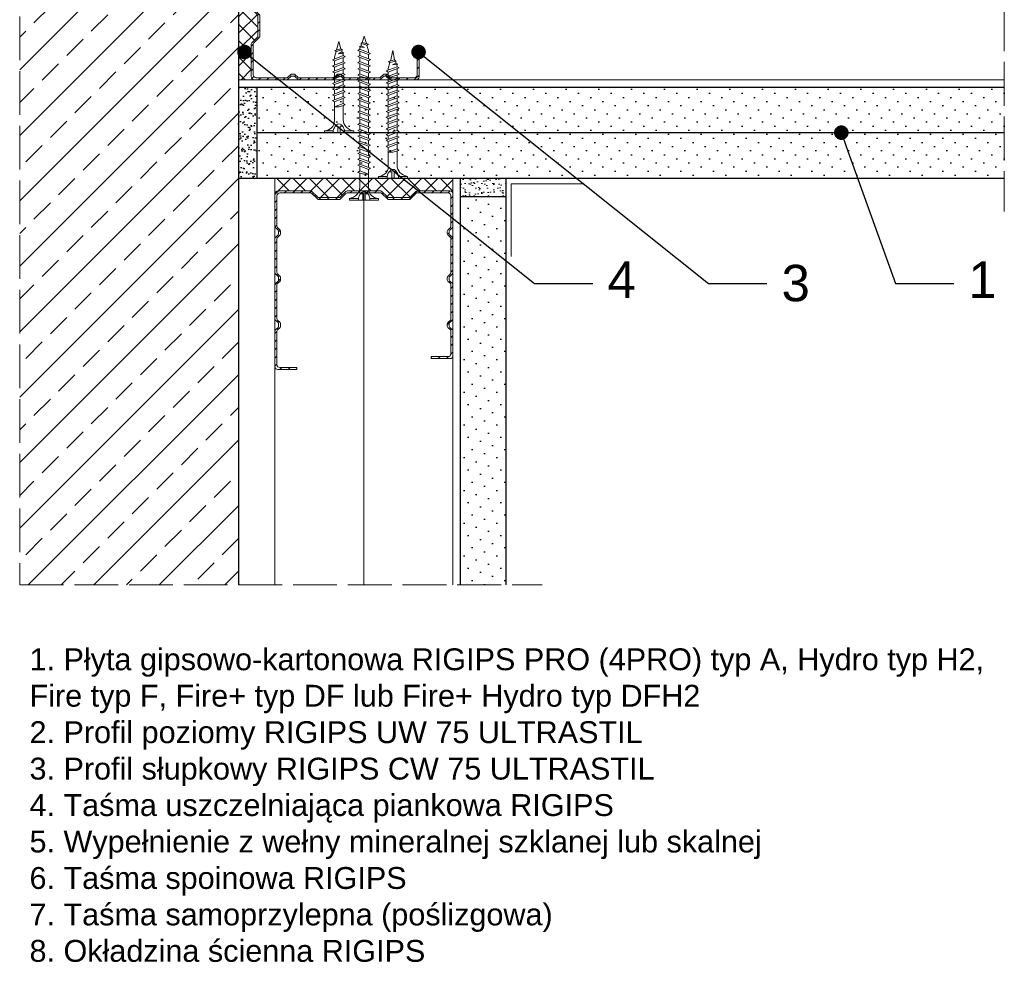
# Model space of a CAD drawing. Header units: millimetres. Extents: x 1525 to 3209, y 569 to 1600.
# Tile 3 of 15: x 2177 to 2447, y 569 to 829. Entities that reach past the tile are written whole.
import ezdxf
from ezdxf import colors
from ezdxf.entities.mleader import LeaderData, LeaderLine
from ezdxf.math import Vec2, Vec3

# ---------------------------------------------------------------- set-up
doc = ezdxf.new("R2010")
doc.units = ezdxf.units.MM
doc.linetypes.add('ACAD_ISO02W100', pattern=[15, 12, -3])
for name, color, linetype, lineweight in [('_ISOVER WELNA', 7, 'BATTING', 9), ('_RIGIPS AKCESORIA', 7, 'Continuous', 18), ('_RIGIPS G-K', 7, 'Continuous', 25), ('_RIGIPS PROFIL', 7, 'Continuous', 18), ('KRESKOWANIE', 7, 'Continuous', 9), ('OPISY', 7, 'Continuous', 9), ('PRZERYWANA', 7, 'ACAD_ISO02W100', 9)]:
    doc.layers.add(name, color=color, linetype=linetype, lineweight=lineweight)
doc.styles.get("Standard").update_dxf_attribs({"font": 'arial.ttf'})
doc.linetypes.add('BATTING', pattern='A,0.00254,-2.54,[134,ltypeshp.shx,S=2.54,R=0,X=-2.54,Y=0],-5.08,[134,ltypeshp.shx,S=2.54,R=180,X=2.54,Y=0],-2.54', length=10.16254)
pattern_1 = [(225, (301.6526, -191.605), (1.122532, -3.367596), [0, -3.175])]

# ---------------------------------------------------------------- blocks, each defined once
blk = doc.blocks.new('TN 25')
at = {"layer": '_RIGIPS AKCESORIA'}
for p, q in [((0, -0.84), (0, 7.16)), ((0, 7.16), (0.46, 7.16)), ((0.46, 7.16), (0.46, 4.78)), ((0.46, 4.78), (0, 4.78)), ((0, 3.5), (1.77, 3.5)), ((0, 2.83), (1.77, 2.83)), ((1.77, 3.5), (1.77, 4.2)), ((1.77, 2.83), (1.77, 2.18)), ((3.02, 4.46), (8.47, 4.46)), ((7.12, 4.46), (7.12, 3.18)), ((8.03, 2.01), (7.12, 4.46)), ((7.12, 3.18), (7.65, 1.53)), ((8.47, 4.46), (8.79, 5)), ((9.61, 1.51), (8.47, 4.46)), ((8.79, 5), (9.93, 2.01)), ((9, 4.46), (10.1, 4.46)), ((10.1, 4.46), (10.41, 5)), ((11.23, 1.51), (10.1, 4.46)), ((10.41, 5), (11.56, 2.01)), ((10.62, 4.46), (11.67, 4.46)), ((11.67, 4.46), (11.99, 5)), ((12.81, 1.51), (11.67, 4.46)), ((11.99, 5), (13.14, 2.01)), ((12.2, 4.46), (13.21, 4.46)), ((13.21, 4.46), (13.52, 5)), ((14.34, 1.51), (13.21, 4.46)), ((13.52, 5), (14.67, 2.01)), ((13.73, 4.46), (14.8, 4.46)), ((14.8, 4.46), (15.12, 5)), ((15.94, 1.51), (14.8, 4.46)), ((15.12, 5), (16.26, 2.01)), ((15.33, 4.46), (16.42, 4.46)), ((16.42, 4.46), (16.73, 5)), ((17.55, 1.51), (16.42, 4.46)), ((16.73, 5), (17.88, 2.01)), ((16.94, 4.46), (17.99, 4.46)), ((17.99, 4.46), (18.31, 5)), ((19.13, 1.51), (17.99, 4.46)), ((18.31, 5), (19.45, 2.01)), ((18.52, 4.46), (19.68, 4.46)), ((19.68, 4.46), (20, 5)), ((20.82, 1.51), (19.68, 4.46)), ((20, 5), (21.14, 2.01)), ((20.21, 4.46), (20.7, 4.46)), ((20.7, 4.46), (22.28, 3.98)), ((21.85, 1.83), (21.67, 3.28)), ((21.67, 3.28), (22.14, 2.4)), ((22.28, 3.98), (22.56, 4.37)), ((22.7, 2.36), (22.28, 3.98)), ((22.56, 4.37), (23.03, 2.71)), ((23.03, 2.71), (22.7, 2.36)), ((22.71, 3.85), (25, 3.24)), ((25, 3.24), (23.03, 2.71)), ((0.46, 1.64), (0, 1.64)), ((0.46, -0.84), (0.46, 1.64)), ((7.49, 2.01), (3.55, 2.01)), ((7.65, 1.53), (8.03, 2.01)), ((9.41, 2.01), (8.03, 2.01)), ((9.93, 2.01), (9.61, 1.51)), ((11.04, 2.01), (9.93, 2.01)), ((11.56, 2.01), (11.23, 1.51)), ((12.61, 2.01), (11.56, 2.01)), ((13.14, 2.01), (12.81, 1.51)), ((14.15, 2.01), (13.14, 2.01)), ((14.67, 2.01), (14.34, 1.51)), ((15.74, 2.01), (14.67, 2.01)), ((16.26, 2.01), (15.94, 1.51)), ((17.36, 2.01), (16.26, 2.01)), ((17.88, 2.01), (17.55, 1.51)), ((18.93, 2.01), (17.88, 2.01)), ((19.45, 2.01), (19.13, 1.51)), ((19.45, 2.01), (20.62, 2.01)), ((21.14, 2.01), (20.82, 1.51)), ((21.14, 2.01), (21.81, 2.12)), ((22.14, 2.4), (21.85, 1.83)), ((22.7, 2.36), (22.14, 2.4)), ((0, -0.84), (0.46, -0.84))]:
    blk.add_line(p, q, dxfattribs=at)
for centre, major_axis, ratio, start_param, end_param in [((3.09, 7.67), (0.17, 3.2), 0.826134, 1.773653, 3.180586), ((-0.04, 0.9), (0, 3.93), 0.848176, -0.720942, -0.151112), ((1.66, 3.18), (0, 0.895), 0.848176, -1.552777, -0.720942), ((1.66, 3.18), (0, 0.895), 0.848176, 3.862535, 4.730408), ((3.37, -1.57), (0.28, 3.57), 0.832181, 0.035984, 1.430787), ((-2.73, 15.91), (0, 14.76), 0.848176, 3.399396, 3.475072), ((0.59, 4.62), (0, 2.81), 0.848176, 3.475072, 3.862535)]:
    blk.add_ellipse(centre, major_axis=major_axis, ratio=ratio, start_param=start_param, end_param=end_param, dxfattribs=at)
blk = doc.blocks.new('TN 35')
at = {"layer": '_RIGIPS AKCESORIA'}
for p, q in [((0, -0.84), (0, 7.16)), ((0, 7.16), (0.46, 7.16)), ((0.46, 7.16), (0.46, 4.78)), ((0.46, 4.78), (0, 4.78)), ((0, 3.5), (1.77, 3.5)), ((0, 2.83), (1.77, 2.83)), ((1.77, 3.5), (1.77, 4.2)), ((1.77, 2.83), (1.77, 2.18)), ((3.02, 4.46), (8.47, 4.46)), ((7.12, 4.46), (7.12, 3.18)), ((8.03, 2.01), (7.12, 4.46)), ((7.12, 3.18), (7.65, 1.53)), ((8.47, 4.46), (8.79, 5)), ((9.61, 1.51), (8.47, 4.46)), ((8.79, 5), (9.93, 2.01)), ((9, 4.46), (10.1, 4.46)), ((10.1, 4.46), (10.41, 5)), ((11.23, 1.51), (10.1, 4.46)), ((10.41, 5), (11.56, 2.01)), ((10.62, 4.46), (11.67, 4.46)), ((11.67, 4.46), (11.99, 5)), ((12.81, 1.51), (11.67, 4.46)), ((11.99, 5), (13.14, 2.01)), ((12.2, 4.46), (13.21, 4.46)), ((13.21, 4.46), (13.52, 5)), ((14.34, 1.51), (13.21, 4.46)), ((13.52, 5), (14.67, 2.01)), ((13.73, 4.46), (14.8, 4.46)), ((14.8, 4.46), (15.12, 5)), ((15.94, 1.51), (14.8, 4.46)), ((15.12, 5), (16.26, 2.01)), ((15.33, 4.46), (16.42, 4.46)), ((16.42, 4.46), (16.73, 5)), ((17.55, 1.51), (16.42, 4.46)), ((16.73, 5), (17.88, 2.01)), ((16.94, 4.46), (17.99, 4.46)), ((17.99, 4.46), (18.31, 5)), ((19.13, 1.51), (17.99, 4.46)), ((18.31, 5), (19.45, 2.01)), ((18.52, 4.46), (19.57, 4.46)), ((19.57, 4.46), (19.88, 5)), ((20.7, 1.51), (19.57, 4.46)), ((19.88, 5), (21.03, 2.01)), ((20.09, 4.46), (21.14, 4.46)), ((21.14, 4.46), (21.46, 5)), ((22.28, 1.51), (21.14, 4.46)), ((21.46, 5), (22.6, 2.01)), ((21.67, 4.46), (22.72, 4.46)), ((22.72, 4.46), (23.03, 5)), ((23.85, 1.51), (22.72, 4.46)), ((23.03, 5), (24.18, 2.01)), ((23.24, 4.46), (24.29, 4.46)), ((24.29, 4.46), (24.61, 5)), ((25.43, 1.51), (24.29, 4.46)), ((24.61, 5), (25.75, 2.01)), ((24.81, 4.46), (25.87, 4.46)), ((25.87, 4.46), (26.18, 5)), ((27, 1.51), (25.87, 4.46)), ((26.18, 5), (27.33, 2.01)), ((26.39, 4.46), (27.44, 4.46)), ((27.44, 4.46), (27.76, 5)), ((28.58, 1.51), (27.44, 4.46)), ((27.76, 5), (28.9, 2.01)), ((27.96, 4.46), (29.13, 4.46)), ((29.13, 4.46), (29.45, 5)), ((30.27, 1.51), (29.13, 4.46)), ((29.45, 5), (30.59, 2.01)), ((29.65, 4.46), (30.15, 4.46)), ((30.15, 4.46), (31.73, 3.98)), ((31.3, 1.83), (31.12, 3.28)), ((31.12, 3.28), (31.59, 2.4)), ((31.73, 3.98), (32.01, 4.37)), ((32.15, 2.36), (31.73, 3.98)), ((32.01, 4.37), (32.48, 2.71)), ((32.48, 2.71), (32.15, 2.36)), ((32.16, 3.85), (35, 3.24)), ((35, 3.24), (32.48, 2.71)), ((0.46, 1.64), (0, 1.64)), ((0.46, -0.84), (0.46, 1.64)), ((7.49, 2.01), (3.55, 2.01)), ((7.65, 1.53), (8.03, 2.01)), ((9.41, 2.01), (8.03, 2.01)), ((9.93, 2.01), (9.61, 1.51)), ((11.04, 2.01), (9.93, 2.01)), ((11.56, 2.01), (11.23, 1.51)), ((12.61, 2.01), (11.56, 2.01)), ((13.14, 2.01), (12.81, 1.51)), ((14.15, 2.01), (13.14, 2.01)), ((14.67, 2.01), (14.34, 1.51)), ((15.74, 2.01), (14.67, 2.01)), ((16.26, 2.01), (15.94, 1.51)), ((17.36, 2.01), (16.26, 2.01)), ((17.88, 2.01), (17.55, 1.51)), ((18.93, 2.01), (17.84, 2.01)), ((19.45, 2.01), (19.13, 1.51)), ((20.51, 2.01), (19.41, 2.01)), ((21.03, 2.01), (20.7, 1.51)), ((22.08, 2.01), (20.99, 2.01)), ((22.6, 2.01), (22.28, 1.51)), ((23.66, 2.01), (22.56, 2.01)), ((24.18, 2.01), (23.85, 1.51)), ((25.23, 2.01), (24.14, 2.01)), ((25.75, 2.01), (25.43, 1.51)), ((26.81, 2.01), (25.71, 2.01)), ((27.33, 2.01), (27, 1.51)), ((28.38, 2.01), (27.33, 2.01)), ((28.9, 2.01), (28.58, 1.51)), ((28.9, 2.01), (30.07, 2.01)), ((30.59, 2.01), (30.27, 1.51)), ((30.59, 2.01), (31.26, 2.12)), ((31.59, 2.4), (31.3, 1.83)), ((32.15, 2.36), (31.59, 2.4)), ((0, -0.84), (0.46, -0.84))]:
    blk.add_line(p, q, dxfattribs=at)
for centre, major_axis, ratio, start_param, end_param in [((3.09, 7.67), (0.17, 3.2), 0.826134, 1.773653, 3.180586), ((-0.04, 0.9), (0, 3.93), 0.848176, -0.720942, -0.151112), ((1.66, 3.18), (0, 0.895), 0.848176, -1.552777, -0.720942), ((1.66, 3.18), (0, 0.895), 0.848176, 3.862535, 4.730408), ((3.37, -1.57), (0.28, 3.57), 0.832181, 0.035984, 1.430787), ((-2.73, 15.91), (0, 14.76), 0.848176, 3.399396, 3.475072), ((0.59, 4.62), (0, 2.81), 0.848176, 3.475072, 3.862535)]:
    blk.add_ellipse(centre, major_axis=major_axis, ratio=ratio, start_param=start_param, end_param=end_param, dxfattribs=at)
blk = doc.blocks.new('CW 75 ULTRASTIL')
h = blk.add_hatch()
h.set_pattern_fill('ANSI31', color=256, scale=0.5, style=0)
h.paths.add_polyline_path([(106.07, 103.31, -0.414214), (106.87, 104.11), (115.19, 104.11, -0.198912), (115.55, 103.96), (116.25, 103.25, 0.198912), (116.61, 103.11), (117.19, 103.11, 0.198912), (117.55, 103.25), (118.25, 103.96, -0.198912), (118.61, 104.11), (127.89, 104.11, -0.198912), (128.25, 103.96), (128.95, 103.25, 0.198912), (129.31, 103.11), (129.89, 103.11, 0.198912), (130.25, 103.25), (130.95, 103.96, -0.198912), (131.31, 104.11), (140.59, 104.11, -0.198912), (140.95, 103.96), (141.65, 103.25, 0.198912), (142.01, 103.11), (142.59, 103.11, 0.198912), (142.95, 103.25), (143.65, 103.96, -0.198912), (144.01, 104.11), (153.17, 104.11, -0.414214), (153.97, 103.31), (153.97, 98.66), (154.52, 98.66), (154.52, 103.86, 0.414214), (153.72, 104.66), (144.01, 104.66, 0.198912), (143.65, 104.51), (142.95, 103.8, -0.198912), (142.59, 103.66), (142.01, 103.66, -0.198912), (141.65, 103.8), (140.95, 104.51, 0.198912), (140.59, 104.66), (131.31, 104.66, 0.198912), (130.95, 104.51), (130.25, 103.8, -0.198912), (129.89, 103.66), (129.31, 103.66, -0.198912), (128.95, 103.8), (128.25, 104.51, 0.198912), (127.89, 104.66), (118.61, 104.66, 0.198912), (118.25, 104.51), (117.55, 103.8, -0.198912), (117.19, 103.66), (116.61, 103.66, -0.198912), (116.25, 103.8), (115.55, 104.51, 0.198912), (115.19, 104.66), (106.32, 104.66, 0.414214), (105.52, 103.86), (105.52, 94.86, 0.198912), (105.67, 94.51), (107.17, 93, -0.198912), (107.32, 92.65), (107.32, 87.06, -0.198912), (107.17, 86.71), (105.67, 85.2, 0.198912), (105.52, 84.85), (105.52, 50.66, 0.198912), (105.67, 50.31), (107.17, 48.8, -0.198912), (107.32, 48.45), (107.32, 42.86, -0.198912), (107.17, 42.51), (105.67, 41, 0.198912), (105.52, 40.65), (105.52, 31.66, 0.414214), (106.32, 30.86), (115.19, 30.86, 0.198912), (115.55, 31), (116.25, 31.71, -0.198912), (116.61, 31.86), (117.19, 31.86, -0.198912), (117.55, 31.71), (118.25, 31, 0.198912), (118.61, 30.86), (127.89, 30.86, 0.198912), (128.25, 31), (128.95, 31.71, -0.198912), (129.31, 31.86), (129.89, 31.86, -0.198912), (130.25, 31.71), (130.95, 31, 0.198912), (131.31, 30.86), (140.59, 30.86, 0.198912), (140.95, 31), (141.65, 31.71, -0.198912), (142.01, 31.86), (142.59, 31.86, -0.198912), (142.95, 31.71), (143.65, 31, 0.198912), (144.01, 30.86), (150.72, 30.86, 0.414214), (151.52, 31.66), (151.52, 36.86), (150.97, 36.86), (150.97, 32.21, -0.414214), (150.17, 31.41), (144.01, 31.41, -0.198912), (143.65, 31.55), (142.95, 32.26, 0.198912), (142.59, 32.41), (142.01, 32.41, 0.198912), (141.65, 32.26), (140.95, 31.55, -0.198912), (140.59, 31.41), (131.31, 31.41, -0.198912), (130.95, 31.55), (130.25, 32.26, 0.198912), (129.89, 32.41), (129.31, 32.41, 0.198912), (128.95, 32.26), (128.25, 31.55, -0.198912), (127.89, 31.41), (118.61, 31.41, -0.198912), (118.25, 31.55), (117.55, 32.26, 0.198912), (117.19, 32.41), (116.61, 32.41, 0.198912), (116.25, 32.26), (115.55, 31.55, -0.198912), (115.19, 31.41), (106.87, 31.41, -0.414214), (106.07, 32.21), (106.07, 40.65, -0.198912), (106.22, 41), (107.72, 42.51, 0.198912), (107.87, 42.86), (107.87, 48.45, 0.198912), (107.72, 48.8), (106.22, 50.31, -0.198912), (106.07, 50.66), (106.07, 84.85, -0.198912), (106.22, 85.2), (107.72, 86.71, 0.198912), (107.87, 87.06), (107.87, 92.65, 0.198912), (107.72, 93), (106.22, 94.51, -0.198912), (106.07, 94.86)])
at = {"layer": '_RIGIPS PROFIL'}
for p, q in [((105.52, 103.86), (105.52, 94.86)), ((106.07, 103.31), (106.07, 94.86)), ((115.19, 104.66), (106.32, 104.66)), ((115.19, 104.11), (106.87, 104.11)), ((115.55, 104.51), (116.25, 103.8)), ((115.55, 103.96), (116.25, 103.25)), ((117.19, 103.66), (116.61, 103.66)), ((117.19, 103.11), (116.61, 103.11)), ((118.25, 104.51), (117.55, 103.8)), ((118.25, 103.96), (117.55, 103.25)), ((127.89, 104.66), (118.61, 104.66)), ((127.89, 104.11), (118.61, 104.11)), ((128.25, 104.51), (128.95, 103.8)), ((128.25, 103.96), (128.95, 103.25)), ((129.89, 103.66), (129.31, 103.66)), ((129.89, 103.11), (129.31, 103.11)), ((130.95, 104.51), (130.25, 103.8)), ((130.95, 103.96), (130.25, 103.25)), ((131.31, 104.66), (140.59, 104.66)), ((131.31, 104.11), (140.59, 104.11)), ((140.95, 104.51), (141.65, 103.8)), ((140.95, 103.96), (141.65, 103.25)), ((142.59, 103.66), (142.01, 103.66)), ((142.59, 103.11), (142.01, 103.11)), ((143.65, 104.51), (142.95, 103.8)), ((143.65, 103.96), (142.95, 103.25)), ((153.72, 104.66), (144.01, 104.66)), ((153.17, 104.11), (144.01, 104.11)), ((153.97, 98.66), (153.97, 103.31)), ((154.52, 98.66), (154.52, 103.86)), ((153.97, 98.66), (154.52, 98.66)), ((107.17, 93), (105.67, 94.51)), ((107.72, 93), (106.22, 94.51)), ((107.32, 92.65), (107.32, 87.06)), ((107.87, 92.65), (107.87, 87.06)), ((107.17, 86.71), (105.67, 85.2)), ((107.72, 86.71), (106.22, 85.2)), ((105.52, 84.85), (105.52, 50.66)), ((106.07, 84.85), (106.07, 50.66)), ((107.17, 48.8), (105.67, 50.31)), ((107.72, 48.8), (106.22, 50.31)), ((107.32, 42.86), (107.32, 48.45)), ((107.87, 42.86), (107.87, 48.45)), ((105.52, 31.66), (105.52, 40.65)), ((107.17, 42.51), (105.67, 41)), ((106.07, 32.21), (106.07, 40.65)), ((107.72, 42.51), (106.22, 41)), ((150.97, 36.86), (150.97, 32.21)), ((150.97, 36.86), (151.52, 36.86)), ((151.52, 36.86), (151.52, 31.66)), ((117.19, 32.41), (116.61, 32.41)), ((129.89, 32.41), (129.31, 32.41)), ((142.59, 32.41), (142.01, 32.41)), ((115.19, 30.86), (106.32, 30.86)), ((115.19, 31.41), (106.87, 31.41)), ((115.55, 31.55), (116.25, 32.26)), ((115.55, 31), (116.25, 31.71)), ((117.19, 31.86), (116.61, 31.86)), ((118.25, 31.55), (117.55, 32.26)), ((118.25, 31), (117.55, 31.71)), ((127.89, 31.41), (118.61, 31.41)), ((127.89, 30.86), (118.61, 30.86)), ((128.25, 31.55), (128.95, 32.26)), ((128.25, 31), (128.95, 31.71)), ((129.89, 31.86), (129.31, 31.86)), ((130.95, 31.55), (130.25, 32.26)), ((130.95, 31), (130.25, 31.71)), ((131.31, 31.41), (140.59, 31.41)), ((131.31, 30.86), (140.59, 30.86)), ((140.95, 31.55), (141.65, 32.26)), ((140.95, 31), (141.65, 31.71)), ((142.59, 31.86), (142.01, 31.86)), ((143.65, 31.55), (142.95, 32.26)), ((143.65, 31), (142.95, 31.71)), ((150.17, 31.41), (144.01, 31.41)), ((150.72, 30.86), (144.01, 30.86))]:
    blk.add_line(p, q, dxfattribs=at)
for centre, radius, start, end in [((106.32, 103.86), 0.8, 90, 180), ((106.87, 103.31), 0.8, 90, 180), ((115.19, 104.16), 0.5, 45, 90), ((115.19, 103.61), 0.5, 45, 90), ((116.61, 104.16), 0.5, 225, 270), ((116.61, 103.61), 0.5, 225, 270), ((117.19, 104.16), 0.5, 270, 315), ((117.19, 103.61), 0.5, 270, 315), ((118.61, 104.16), 0.5, 90, 135), ((118.61, 103.61), 0.5, 90, 135), ((127.89, 104.16), 0.5, 45, 90), ((127.89, 103.61), 0.5, 45, 90), ((129.31, 104.16), 0.5, 225, 270), ((129.31, 103.61), 0.5, 225, 270), ((129.89, 104.16), 0.5, 270, 315), ((129.89, 103.61), 0.5, 270, 315), ((131.31, 104.16), 0.5, 90, 135), ((131.31, 103.61), 0.5, 90, 135), ((140.59, 104.16), 0.5, 45, 90), ((140.59, 103.61), 0.5, 45, 90), ((142.01, 104.16), 0.5, 225, 270), ((142.01, 103.61), 0.5, 225, 270), ((142.59, 104.16), 0.5, 270, 315), ((142.59, 103.61), 0.5, 270, 315), ((144.01, 104.16), 0.5, 90, 135), ((144.01, 103.61), 0.5, 90, 135), ((153.17, 103.31), 0.8, 0, 90), ((153.72, 103.86), 0.8, 0, 90), ((106.02, 94.86), 0.5, 180, 225), ((106.57, 94.86), 0.5, 180, 225), ((106.82, 92.65), 0.5, 0, 45), ((107.37, 92.65), 0.5, 0, 45), ((106.82, 87.06), 0.5, 315, 0), ((107.37, 87.06), 0.5, 315, 0), ((106.02, 84.85), 0.5, 135, 180), ((106.57, 84.85), 0.5, 135, 180), ((106.02, 50.66), 0.5, 180, 225), ((106.57, 50.66), 0.5, 180, 225), ((106.82, 48.45), 0.5, 0, 45), ((107.37, 48.45), 0.5, 0, 45), ((106.02, 40.65), 0.5, 135, 180), ((106.57, 40.65), 0.5, 135, 180), ((106.82, 42.86), 0.5, 315, 0), ((107.37, 42.86), 0.5, 315, 0), ((116.61, 31.91), 0.5, 90, 135), ((117.19, 31.91), 0.5, 45, 90), ((129.31, 31.91), 0.5, 90, 135), ((129.89, 31.91), 0.5, 45, 90), ((142.01, 31.91), 0.5, 90, 135), ((142.59, 31.91), 0.5, 45, 90), ((106.32, 31.66), 0.8, 180, 270), ((106.87, 32.21), 0.8, 180, 270), ((115.19, 31.91), 0.5, 270, 315), ((115.19, 31.36), 0.5, 270, 315), ((116.61, 31.36), 0.5, 90, 135), ((117.19, 31.36), 0.5, 45, 90), ((118.61, 31.91), 0.5, 225, 270), ((118.61, 31.36), 0.5, 225, 270), ((127.89, 31.91), 0.5, 270, 315), ((127.89, 31.36), 0.5, 270, 315), ((129.31, 31.36), 0.5, 90, 135), ((129.89, 31.36), 0.5, 45, 90), ((131.31, 31.91), 0.5, 225, 270), ((131.31, 31.36), 0.5, 225, 270), ((140.59, 31.91), 0.5, 270, 315), ((140.59, 31.36), 0.5, 270, 315), ((142.01, 31.36), 0.5, 90, 135), ((142.59, 31.36), 0.5, 45, 90), ((144.01, 31.91), 0.5, 225, 270), ((144.01, 31.36), 0.5, 225, 270), ((150.17, 32.21), 0.8, 270, 0), ((150.72, 31.66), 0.8, 270, 0)]:
    blk.add_arc(centre, radius, start, end, dxfattribs=at)
blk = doc.blocks.new('CW 50 ULTRASTIL')
h = blk.add_hatch()
h.set_pattern_fill('ANSI31', color=256, scale=0.5, style=0)
h.paths.add_polyline_path([(28.56, 40.65, -0.198912), (28.71, 41), (30.21, 42.51, 0.198912), (30.36, 42.86), (30.36, 48.45, 0.198912), (30.21, 48.8), (28.71, 50.31, -0.198912), (28.56, 50.66), (28.56, 59.85, -0.198912), (28.71, 60.2), (30.21, 61.71, 0.198912), (30.36, 62.06), (30.36, 67.65, 0.198912), (30.21, 68), (28.71, 69.51, -0.198912), (28.56, 69.86), (28.56, 78.31, -0.414214), (29.36, 79.11), (37.68, 79.11, -0.198912), (38.04, 78.96), (38.74, 78.25, 0.198912), (39.1, 78.11), (39.68, 78.11, 0.198912), (40.04, 78.25), (40.74, 78.96, -0.198912), (41.1, 79.11), (50.38, 79.11, -0.198912), (50.74, 78.96), (51.44, 78.25, 0.198912), (51.8, 78.11), (52.38, 78.11, 0.198912), (52.74, 78.25), (53.44, 78.96, -0.198912), (53.8, 79.11), (63.08, 79.11, -0.198912), (63.44, 78.96), (64.14, 78.25, 0.198912), (64.5, 78.11), (65.08, 78.11, 0.198912), (65.44, 78.25), (66.14, 78.96, -0.198912), (66.5, 79.11), (75.66, 79.11, -0.414214), (76.46, 78.31), (76.46, 73.66), (77.01, 73.66), (77.01, 78.86, 0.414214), (76.21, 79.66), (66.5, 79.66, 0.198912), (66.14, 79.51), (65.44, 78.8, -0.198912), (65.08, 78.66), (64.5, 78.66, -0.198912), (64.14, 78.8), (63.44, 79.51, 0.198912), (63.08, 79.66), (53.8, 79.66, 0.198912), (53.44, 79.51), (52.74, 78.8, -0.198912), (52.38, 78.66), (51.8, 78.66, -0.198912), (51.44, 78.8), (50.74, 79.51, 0.198912), (50.38, 79.66), (41.1, 79.66, 0.198912), (40.74, 79.51), (40.04, 78.8, -0.198912), (39.68, 78.66), (39.1, 78.66, -0.198912), (38.74, 78.8), (38.04, 79.51, 0.198912), (37.68, 79.66), (28.81, 79.66, 0.414214), (28.01, 78.86), (28.01, 69.86, 0.198912), (28.16, 69.51), (29.66, 68, -0.198912), (29.81, 67.65), (29.81, 62.06, -0.198912), (29.66, 61.71), (28.16, 60.2, 0.198912), (28.01, 59.85), (28.01, 50.66, 0.198912), (28.16, 50.31), (29.66, 48.8, -0.198912), (29.81, 48.45), (29.81, 42.86, -0.198912), (29.66, 42.51), (28.16, 41, 0.198912), (28.01, 40.65), (28.01, 31.66, 0.414214), (28.81, 30.86), (37.68, 30.86, 0.198912), (38.04, 31), (38.74, 31.71, -0.198912), (39.1, 31.86), (39.68, 31.86, -0.198912), (40.04, 31.71), (40.74, 31, 0.198912), (41.1, 30.86), (50.38, 30.86, 0.198912), (50.74, 31), (51.44, 31.71, -0.198912), (51.8, 31.86), (52.38, 31.86, -0.198912), (52.74, 31.71), (53.44, 31, 0.198912), (53.8, 30.86), (63.08, 30.86, 0.198912), (63.44, 31), (64.14, 31.71, -0.198912), (64.5, 31.86), (65.08, 31.86, -0.198912), (65.44, 31.71), (66.14, 31, 0.198912), (66.5, 30.86), (73.21, 30.86, 0.414214), (74.01, 31.66), (74.01, 36.86), (73.46, 36.86), (73.46, 32.21, -0.414214), (72.66, 31.41), (66.5, 31.41, -0.198912), (66.14, 31.55), (65.44, 32.26, 0.198912), (65.08, 32.41), (64.5, 32.41, 0.198912), (64.14, 32.26), (63.44, 31.55, -0.198912), (63.08, 31.41), (53.8, 31.41, -0.198912), (53.44, 31.55), (52.74, 32.26, 0.198912), (52.38, 32.41), (51.8, 32.41, 0.198912), (51.44, 32.26), (50.74, 31.55, -0.198912), (50.38, 31.41), (41.1, 31.41, -0.198912), (40.74, 31.55), (40.04, 32.26, 0.198912), (39.68, 32.41), (39.1, 32.41, 0.198912), (38.74, 32.26), (38.04, 31.55, -0.198912), (37.68, 31.41), (29.36, 31.41, -0.414214), (28.56, 32.21)])
at = {"layer": '_RIGIPS PROFIL'}
for p, q in [((28.01, 78.86), (28.01, 69.86)), ((28.56, 78.31), (28.56, 69.86)), ((37.68, 79.66), (28.81, 79.66)), ((37.68, 79.11), (29.36, 79.11)), ((38.04, 79.51), (38.74, 78.8)), ((38.04, 78.96), (38.74, 78.25)), ((39.68, 78.66), (39.1, 78.66)), ((40.74, 79.51), (40.04, 78.8)), ((40.74, 78.96), (40.04, 78.25)), ((50.38, 79.66), (41.1, 79.66)), ((50.38, 79.11), (41.1, 79.11)), ((50.74, 79.51), (51.44, 78.8)), ((50.74, 78.96), (51.44, 78.25)), ((52.38, 78.66), (51.8, 78.66)), ((53.44, 79.51), (52.74, 78.8)), ((53.44, 78.96), (52.74, 78.25)), ((53.8, 79.66), (63.08, 79.66)), ((53.8, 79.11), (63.08, 79.11)), ((63.44, 79.51), (64.14, 78.8)), ((63.44, 78.96), (64.14, 78.25)), ((65.08, 78.66), (64.5, 78.66)), ((66.14, 79.51), (65.44, 78.8)), ((66.14, 78.96), (65.44, 78.25)), ((76.21, 79.66), (66.5, 79.66)), ((75.66, 79.11), (66.5, 79.11)), ((76.46, 73.66), (76.46, 78.31)), ((77.01, 73.66), (77.01, 78.86)), ((39.68, 78.11), (39.1, 78.11)), ((52.38, 78.11), (51.8, 78.11)), ((65.08, 78.11), (64.5, 78.11)), ((76.46, 73.66), (77.01, 73.66)), ((29.66, 68), (28.16, 69.51)), ((30.21, 68), (28.71, 69.51)), ((29.81, 67.65), (29.81, 62.06)), ((30.36, 67.65), (30.36, 62.06)), ((28.01, 59.85), (28.01, 50.66)), ((29.66, 61.71), (28.16, 60.2)), ((28.56, 59.85), (28.56, 50.66)), ((30.21, 61.71), (28.71, 60.2)), ((29.66, 48.8), (28.16, 50.31)), ((30.21, 48.8), (28.71, 50.31)), ((29.81, 42.86), (29.81, 48.45)), ((30.36, 42.86), (30.36, 48.45)), ((28.01, 31.66), (28.01, 40.65)), ((29.66, 42.51), (28.16, 41)), ((28.56, 32.21), (28.56, 40.65)), ((30.21, 42.51), (28.71, 41)), ((73.46, 36.86), (73.46, 32.21)), ((73.46, 36.86), (74.01, 36.86)), ((74.01, 36.86), (74.01, 31.66)), ((39.68, 32.41), (39.1, 32.41)), ((52.38, 32.41), (51.8, 32.41)), ((65.08, 32.41), (64.5, 32.41)), ((37.68, 30.86), (28.81, 30.86)), ((37.68, 31.41), (29.36, 31.41)), ((38.04, 31.55), (38.74, 32.26)), ((38.04, 31), (38.74, 31.71)), ((39.68, 31.86), (39.1, 31.86)), ((40.74, 31.55), (40.04, 32.26)), ((40.74, 31), (40.04, 31.71)), ((50.38, 31.41), (41.1, 31.41)), ((50.38, 30.86), (41.1, 30.86)), ((50.74, 31.55), (51.44, 32.26)), ((50.74, 31), (51.44, 31.71)), ((52.38, 31.86), (51.8, 31.86)), ((53.44, 31.55), (52.74, 32.26)), ((53.44, 31), (52.74, 31.71)), ((53.8, 31.41), (63.08, 31.41)), ((53.8, 30.86), (63.08, 30.86)), ((63.44, 31.55), (64.14, 32.26)), ((63.44, 31), (64.14, 31.71)), ((65.08, 31.86), (64.5, 31.86)), ((66.14, 31.55), (65.44, 32.26)), ((66.14, 31), (65.44, 31.71)), ((72.66, 31.41), (66.5, 31.41)), ((73.21, 30.86), (66.5, 30.86))]:
    blk.add_line(p, q, dxfattribs=at)
for centre, radius, start, end in [((28.81, 78.86), 0.8, 90, 180), ((29.36, 78.31), 0.8, 90, 180), ((37.68, 79.16), 0.5, 45, 90), ((37.68, 78.61), 0.5, 45, 90), ((39.1, 79.16), 0.5, 225, 270), ((39.68, 79.16), 0.5, 270, 315), ((41.1, 79.16), 0.5, 90, 135), ((41.1, 78.61), 0.5, 90, 135), ((50.38, 79.16), 0.5, 45, 90), ((50.38, 78.61), 0.5, 45, 90), ((51.8, 79.16), 0.5, 225, 270), ((52.38, 79.16), 0.5, 270, 315), ((53.8, 79.16), 0.5, 90, 135), ((53.8, 78.61), 0.5, 90, 135), ((63.08, 79.16), 0.5, 45, 90), ((63.08, 78.61), 0.5, 45, 90), ((64.5, 79.16), 0.5, 225, 270), ((65.08, 79.16), 0.5, 270, 315), ((66.5, 79.16), 0.5, 90, 135), ((66.5, 78.61), 0.5, 90, 135), ((75.66, 78.31), 0.8, 0, 90), ((76.21, 78.86), 0.8, 0, 90), ((39.1, 78.61), 0.5, 225, 270), ((39.68, 78.61), 0.5, 270, 315), ((51.8, 78.61), 0.5, 225, 270), ((52.38, 78.61), 0.5, 270, 315), ((64.5, 78.61), 0.5, 225, 270), ((65.08, 78.61), 0.5, 270, 315), ((28.51, 69.86), 0.5, 180, 225), ((29.06, 69.86), 0.5, 180, 225), ((29.31, 67.65), 0.5, 0, 45), ((29.86, 67.65), 0.5, 0, 45), ((28.51, 59.85), 0.5, 135, 180), ((29.06, 59.85), 0.5, 135, 180), ((29.31, 62.06), 0.5, 315, 0), ((29.86, 62.06), 0.5, 315, 0), ((28.51, 50.66), 0.5, 180, 225), ((29.06, 50.66), 0.5, 180, 225), ((29.31, 48.45), 0.5, 0, 45), ((29.86, 48.45), 0.5, 0, 45), ((28.51, 40.65), 0.5, 135, 180), ((29.06, 40.65), 0.5, 135, 180), ((29.31, 42.86), 0.5, 315, 0), ((29.86, 42.86), 0.5, 315, 0), ((39.1, 31.91), 0.5, 90, 135), ((39.68, 31.91), 0.5, 45, 90), ((51.8, 31.91), 0.5, 90, 135), ((52.38, 31.91), 0.5, 45, 90), ((64.5, 31.91), 0.5, 90, 135), ((65.08, 31.91), 0.5, 45, 90), ((28.81, 31.66), 0.8, 180, 270), ((29.36, 32.21), 0.8, 180, 270), ((37.68, 31.91), 0.5, 270, 315), ((37.68, 31.36), 0.5, 270, 315), ((39.1, 31.36), 0.5, 90, 135), ((39.68, 31.36), 0.5, 45, 90), ((41.1, 31.91), 0.5, 225, 270), ((41.1, 31.36), 0.5, 225, 270), ((50.38, 31.91), 0.5, 270, 315), ((50.38, 31.36), 0.5, 270, 315), ((51.8, 31.36), 0.5, 90, 135), ((52.38, 31.36), 0.5, 45, 90), ((53.8, 31.91), 0.5, 225, 270), ((53.8, 31.36), 0.5, 225, 270), ((63.08, 31.91), 0.5, 270, 315), ((63.08, 31.36), 0.5, 270, 315), ((64.5, 31.36), 0.5, 90, 135), ((65.08, 31.36), 0.5, 45, 90), ((66.5, 31.91), 0.5, 225, 270), ((66.5, 31.36), 0.5, 225, 270), ((72.66, 32.21), 0.8, 270, 0), ((73.21, 31.66), 0.8, 270, 0)]:
    blk.add_arc(centre, radius, start, end, dxfattribs=at)
blk = doc.blocks.new('TN 45')
at = {"layer": '_RIGIPS AKCESORIA'}
for p, q in [((0, -0.84), (0, 7.16)), ((0, 7.16), (0.46, 7.16)), ((0.46, 7.16), (0.46, 4.78)), ((0.46, 4.78), (0, 4.78)), ((0, 3.5), (1.77, 3.5)), ((0, 2.83), (1.77, 2.83)), ((1.77, 3.5), (1.77, 4.2)), ((1.77, 2.83), (1.77, 2.18)), ((3.02, 4.46), (8.47, 4.46)), ((7.12, 4.46), (7.12, 3.18)), ((8.03, 2.01), (7.12, 4.46)), ((7.12, 3.18), (7.65, 1.53)), ((8.47, 4.46), (8.79, 5)), ((9.61, 1.51), (8.47, 4.46)), ((8.79, 5), (9.93, 2.01)), ((9, 4.46), (10.1, 4.46)), ((10.1, 4.46), (10.41, 5)), ((11.23, 1.51), (10.1, 4.46)), ((10.41, 5), (11.56, 2.01)), ((10.62, 4.46), (11.67, 4.46)), ((11.67, 4.46), (11.99, 5)), ((12.81, 1.51), (11.67, 4.46)), ((11.99, 5), (13.14, 2.01)), ((12.2, 4.46), (13.21, 4.46)), ((13.21, 4.46), (13.52, 5)), ((14.34, 1.51), (13.21, 4.46)), ((13.52, 5), (14.67, 2.01)), ((13.73, 4.46), (14.8, 4.46)), ((14.8, 4.46), (15.12, 5)), ((15.94, 1.51), (14.8, 4.46)), ((15.12, 5), (16.26, 2.01)), ((15.33, 4.46), (16.42, 4.46)), ((16.42, 4.46), (16.73, 5)), ((17.55, 1.51), (16.42, 4.46)), ((16.73, 5), (17.88, 2.01)), ((16.94, 4.46), (17.99, 4.46)), ((17.99, 4.46), (18.31, 5)), ((19.13, 1.51), (17.99, 4.46)), ((18.31, 5), (19.45, 2.01)), ((18.52, 4.46), (19.68, 4.46)), ((19.68, 4.46), (20, 5)), ((20.82, 1.51), (19.68, 4.46)), ((20, 5), (21.14, 2.01)), ((20.21, 4.46), (21.37, 4.46)), ((21.37, 4.46), (21.69, 5)), ((22.51, 1.51), (21.37, 4.46)), ((21.69, 5), (22.83, 2.01)), ((21.9, 4.46), (23.06, 4.46)), ((23.06, 4.46), (23.38, 5)), ((24.2, 1.51), (23.06, 4.46)), ((23.38, 5), (24.52, 2.01)), ((23.59, 4.46), (24.75, 4.46)), ((24.75, 4.46), (25.07, 5)), ((25.89, 1.51), (24.75, 4.46)), ((25.07, 5), (26.21, 2.01)), ((25.28, 4.46), (26.44, 4.46)), ((26.44, 4.46), (26.76, 5)), ((27.58, 1.51), (26.44, 4.46)), ((26.76, 5), (27.9, 2.01)), ((26.96, 4.46), (28.13, 4.46)), ((28.13, 4.46), (28.45, 5)), ((29.27, 1.51), (28.13, 4.46)), ((28.45, 5), (29.59, 2.01)), ((28.65, 4.46), (29.82, 4.46)), ((29.82, 4.46), (30.14, 5)), ((30.96, 1.51), (29.82, 4.46)), ((30.14, 5), (31.28, 2.01)), ((30.34, 4.46), (31.51, 4.46)), ((31.51, 4.46), (31.83, 5)), ((32.65, 1.51), (31.51, 4.46)), ((31.83, 5), (32.97, 2.01)), ((32.03, 4.46), (33.2, 4.46)), ((33.2, 4.46), (33.52, 5)), ((34.34, 1.51), (33.2, 4.46)), ((33.52, 5), (34.66, 2.01)), ((33.72, 4.46), (34.89, 4.46)), ((34.89, 4.46), (35.21, 5)), ((36.03, 1.51), (34.89, 4.46)), ((35.21, 5), (36.35, 2.01)), ((35.41, 4.46), (36.58, 4.46)), ((36.58, 4.46), (36.9, 5)), ((37.72, 1.51), (36.58, 4.46)), ((36.9, 5), (38.04, 2.01)), ((37.1, 4.46), (38.27, 4.46)), ((38.27, 4.46), (38.59, 5)), ((39.41, 1.51), (38.27, 4.46)), ((38.59, 5), (39.73, 2.01)), ((38.79, 4.46), (39.96, 4.46)), ((39.96, 4.46), (40.28, 5)), ((41.1, 1.51), (39.96, 4.46)), ((40.28, 5), (41.42, 2.01)), ((40.48, 4.46), (40.98, 4.46)), ((40.98, 4.46), (42.56, 3.98)), ((42.13, 1.83), (41.95, 3.28)), ((41.95, 3.28), (42.42, 2.4)), ((42.56, 3.98), (42.84, 4.37)), ((42.98, 2.36), (42.56, 3.98)), ((42.84, 4.37), (43.31, 2.71)), ((43.31, 2.71), (42.98, 2.36)), ((42.99, 3.85), (45, 3.24)), ((45, 3.24), (43.31, 2.71)), ((0.46, 1.64), (0, 1.64)), ((0.46, -0.84), (0.46, 1.64)), ((7.49, 2.01), (3.55, 2.01)), ((7.65, 1.53), (8.03, 2.01)), ((9.41, 2.01), (8.03, 2.01)), ((9.93, 2.01), (9.61, 1.51)), ((11.04, 2.01), (9.93, 2.01)), ((11.56, 2.01), (11.23, 1.51)), ((12.61, 2.01), (11.56, 2.01)), ((13.14, 2.01), (12.81, 1.51)), ((14.15, 2.01), (13.14, 2.01)), ((14.67, 2.01), (14.34, 1.51)), ((15.74, 2.01), (14.67, 2.01)), ((16.26, 2.01), (15.94, 1.51)), ((17.36, 2.01), (16.26, 2.01)), ((17.88, 2.01), (17.55, 1.51)), ((18.93, 2.01), (17.88, 2.01)), ((19.45, 2.01), (19.13, 1.51)), ((19.45, 2.01), (20.62, 2.01)), ((20.62, 2.01), (19.57, 2.01)), ((21.14, 2.01), (20.82, 1.51)), ((21.14, 2.01), (22.31, 2.01)), ((22.31, 2.01), (21.26, 2.01)), ((22.83, 2.01), (22.51, 1.51)), ((22.83, 2.01), (24, 2.01)), ((24, 2.01), (22.95, 2.01)), ((24.52, 2.01), (24.2, 1.51)), ((24.52, 2.01), (25.69, 2.01)), ((25.69, 2.01), (24.64, 2.01)), ((26.21, 2.01), (25.89, 1.51)), ((26.21, 2.01), (27.38, 2.01)), ((27.38, 2.01), (26.33, 2.01)), ((27.9, 2.01), (27.58, 1.51)), ((27.9, 2.01), (29.07, 2.01)), ((29.07, 2.01), (28.02, 2.01)), ((29.59, 2.01), (29.27, 1.51)), ((29.59, 2.01), (30.76, 2.01)), ((30.76, 2.01), (29.71, 2.01)), ((31.28, 2.01), (30.96, 1.51)), ((31.28, 2.01), (32.45, 2.01)), ((32.45, 2.01), (31.4, 2.01)), ((32.97, 2.01), (32.65, 1.51)), ((32.97, 2.01), (34.14, 2.01)), ((34.14, 2.01), (33.09, 2.01)), ((34.66, 2.01), (34.34, 1.51)), ((34.66, 2.01), (35.83, 2.01)), ((35.83, 2.01), (34.78, 2.01)), ((36.35, 2.01), (36.03, 1.51)), ((36.35, 2.01), (37.52, 2.01)), ((37.52, 2.01), (36.47, 2.01)), ((38.04, 2.01), (37.72, 1.51)), ((38.04, 2.01), (39.21, 2.01)), ((39.21, 2.01), (38.16, 2.01)), ((39.73, 2.01), (39.41, 1.51)), ((39.73, 2.01), (40.9, 2.01)), ((41.42, 2.01), (41.1, 1.51)), ((41.42, 2.01), (42.09, 2.12)), ((42.42, 2.4), (42.13, 1.83)), ((42.98, 2.36), (42.42, 2.4)), ((0, -0.84), (0.46, -0.84))]:
    blk.add_line(p, q, dxfattribs=at)
for centre, major_axis, ratio, start_param, end_param in [((3.09, 7.67), (0.17, 3.2), 0.826134, 1.773653, 3.180586), ((-0.04, 0.9), (0, 3.93), 0.848176, -0.720942, -0.151112), ((1.66, 3.18), (0, 0.895), 0.848176, -1.552777, -0.720942), ((1.66, 3.18), (0, 0.895), 0.848176, 3.862535, 4.730408), ((3.37, -1.57), (0.28, 3.57), 0.832181, 0.035984, 1.430787), ((-2.73, 15.91), (0, 14.76), 0.848176, 3.399396, 3.475072), ((0.59, 4.62), (0, 2.81), 0.848176, 3.475072, 3.862535)]:
    blk.add_ellipse(centre, major_axis=major_axis, ratio=ratio, start_param=start_param, end_param=end_param, dxfattribs=at)
blk = doc.blocks.new('_Dot')
at = {"color": 0, "linetype": 'ByBlock', "lineweight": -2}
blk.add_line((-0.5, 0), (-1, 0), dxfattribs=at)
at = {"color": 0, "linetype": 'ByBlock', "const_width": 0.5}
blk.add_lwpolyline([(-0.25, 0, 1), (0.25, 0, 1)], format="xyb", close=True, dxfattribs=at)

msp = doc.modelspace()

# ---------------------------------------------------------------- hatches: boundary and pattern name
at = {"layer": '_RIGIPS AKCESORIA'}
h = msp.add_hatch(dxfattribs=at)
h.set_pattern_fill('ANSI37', color=256, style=0)
h.set_pattern_definition([(45, (291.6526, -190.705), (-2.245064, 2.245064), []), (135, (291.6526, -190.705), (-2.245064, -2.245064), [])])
h.paths.add_polyline_path([(2240.36, 866.27, -0.198912), (2240.5, 866.63), (2242.01, 868.13, 0.198912), (2242.16, 868.49), (2242.16, 874.07, 0.198912), (2242.01, 874.43), (2240.5, 875.93, -0.198912), (2240.36, 876.29), (2240.36, 885.28, -0.414214), (2241.16, 886.08), (2236.86, 886.08), (2236.86, 812.28), (2241.16, 812.28, -0.414214), (2240.36, 813.08), (2240.36, 822.07, -0.198912), (2240.5, 822.43), (2242.01, 823.93, 0.198912), (2242.16, 824.29), (2242.16, 829.87, 0.198912), (2242.01, 830.23), (2240.5, 831.73, -0.198912), (2240.36, 832.09)])
h = msp.add_hatch(dxfattribs=at)
h.set_pattern_fill('ANSI37', color=256, angle=90, style=0)
h.set_pattern_definition([(135, (3311.1397, -732.1247), (-2.245064, -2.245064), []), (225, (3311.1397, -732.1247), (2.245064, -2.245064), [])])
h.paths.add_polyline_path([(2266.66, 781.78, 0.198912), (2266.31, 781.63), (2264.8, 780.13, -0.198912), (2264.45, 779.98), (2258.86, 779.98, -0.198912), (2258.51, 780.13), (2257, 781.63, 0.198912), (2256.65, 781.78), (2247.66, 781.78, 0.414214), (2246.86, 780.98), (2246.86, 785.28), (2295.66, 785.28), (2295.66, 780.98, 0.414214), (2294.86, 781.78), (2285.86, 781.78, 0.198912), (2285.51, 781.63), (2284, 780.13, -0.198912), (2283.65, 779.98), (2278.06, 779.98, -0.198912), (2277.71, 780.13), (2276.2, 781.63, 0.198912), (2275.85, 781.78)])
at = {"layer": '_RIGIPS G-K'}
h = msp.add_hatch(dxfattribs=at)
h.set_pattern_fill('AR-SAND', color=256, scale=0.05, style=0)
h.set_pattern_definition([(322.5, (222.3192, 1900.6625), (-0.0800016, -2.4470662), [0, -1.9304, 0, -2.159, 0, -2.06375]), (352.5, (222.3192, 1900.6625), (2.2476164, -3.5841255), [0, -1.0414, 0, -1.7399, 0, -0.66675]), (32.5, (220.757, 1900.6625), (3.9549619, -0.007186), [0, -0.635, 0, -2.286, 0, -2.9845]), (42.5, (220.757, 1900.6625), (3.8177823, -1.1146466), [0, -0.3175, 0, -1.4986, 0, -1.7145])])
h.paths.add_polyline_path([(2241.86, 785.28), (2236.86, 785.28), (2236.86, 810.28), (2241.86, 810.28)])
h = msp.add_hatch(dxfattribs=at)
h.set_pattern_fill('DOTS', color=256, scale=2, angle=225, style=0)
h.set_pattern_definition(pattern_1)
h.paths.add_polyline_path([(2446.86, 810.28), (2241.86, 810.28), (2241.86, 797.78), (2446.86, 797.78)])
h = msp.add_hatch(dxfattribs=at)
h.set_pattern_fill('DOTS', color=256, scale=2, angle=225, style=0)
h.set_pattern_definition(pattern_1)
h.paths.add_polyline_path([(2446.86, 797.78), (2241.86, 797.78), (2241.86, 785.28), (2446.86, 785.28)])
h = msp.add_hatch(dxfattribs=at)
h.set_pattern_fill('DOTS', color=256, scale=2, angle=225, style=0)
h.set_pattern_definition([(225, (702.4526, -600.2727), (1.122532, -3.367596), [0, -3.175])])
h.paths.add_polyline_path([(2297.66, 673.68), (2310.16, 673.68), (2310.16, 780.28), (2297.66, 780.28)])
at = {"layer": 'KRESKOWANIE'}
h = msp.add_hatch(dxfattribs=at)
h.set_pattern_fill('ANSI33', color=256, scale=2, angle=180, style=0)
h.set_pattern_definition([(225, (301.653, -575.273), (8.980256, -8.980256), []), (225, (292.672, -575.273), (8.980256, -8.980256), [6.35, -3.175])])
h.paths.add_polyline_path([(2236.86, 1024.68), (2176.86, 1024.68), (2176.86, 673.68), (2236.86, 673.68)])
h = msp.add_hatch(dxfattribs=at)
h.set_pattern_fill('AR-SAND', color=256, scale=0.05, style=0)
h.set_pattern_definition([(37.5, (702.4526, -600.2727), (-0.0800016, 2.4470662), [0, -1.9304, 0, -2.159, 0, -2.06375]), (7.5, (702.4526, -600.2727), (2.2476164, 3.5841255), [0, -1.0414, 0, -1.7399, 0, -0.66675]), (327.5, (700.8905, -600.2727), (3.9549619, 0.007186), [0, -0.635, 0, -2.286, 0, -2.9845]), (317.5, (700.8905, -600.2727), (3.817782, 1.1146466), [0, -0.3175, 0, -1.4986, 0, -1.7145])])
h.paths.add_polyline_path([(2310.16, 785.28), (2297.66, 785.28), (2297.66, 780.28), (2310.16, 780.28)])

# ---------------------------------------------------------------- linework, layer by layer
msp.add_line((2236.86, 1024.68), (2236.86, 673.68))
at = {"layer": '_ISOVER WELNA', "ltscale": 2.4}
msp.add_line((2271.26, 673.68), (2271.26, 781.23), dxfattribs=at)
at = {"layer": '_RIGIPS AKCESORIA'}
msp.add_lwpolyline([(2311.66, 763.78), (2311.66, 783.78), (2331.66, 783.78)], dxfattribs=at)
at = {"layer": '_RIGIPS G-K'}
for p, q in [((2236.86, 810.28), (2446.86, 810.28)), ((2241.86, 810.28), (2241.86, 785.28)), ((2241.86, 797.78), (2446.86, 797.78)), ((2236.86, 785.28), (2446.86, 785.28)), ((2297.66, 785.28), (2297.66, 673.68)), ((2310.16, 785.28), (2310.16, 673.68)), ((2297.66, 780.28), (2310.16, 780.28))]:
    msp.add_line(p, q, dxfattribs=at)
at = {"layer": '_RIGIPS PROFIL'}
for p, q in [((2236.86, 812.28), (2446.86, 812.28)), ((2246.86, 785.28), (2246.86, 673.68)), ((2295.66, 785.28), (2295.66, 673.68))]:
    msp.add_line(p, q, dxfattribs=at)
at = {"layer": 'PRZERYWANA'}
for p, q in [((2176.86, 1024.68), (2176.86, 673.68)), ((2446.86, 922.18), (2446.86, 776.18)), ((2176.86, 673.68), (2320.16, 673.68))]:
    msp.add_line(p, q, dxfattribs=at)

# ---------------------------------------------------------------- block references
at = {"xscale": -1, "rotation": 270}
msp.add_blockref('TN 45', (2268.09, 779.23), dxfattribs=at)
at = {"layer": '_RIGIPS AKCESORIA', "rotation": 90}
for name, p in [('TN 25', (2267.6, 797.78)), ('TN 35', (2282.38, 785.28))]:
    msp.add_blockref(name, p, dxfattribs=at)
at = {"layer": '_RIGIPS PROFIL'}
msp.add_blockref('CW 75 ULTRASTIL', (2134.84, 781.42), dxfattribs=at)
at = {"layer": '_RIGIPS PROFIL', "xscale": -1, "rotation": 90}
msp.add_blockref('CW 50 ULTRASTIL', (2326.51, 809.79), dxfattribs=at)

# ---------------------------------------------------------------- texts
at = {"insert": (2179.55, 656.27), "char_height": 6, "width": 262.3966, "attachment_point": 1}
msp.add_mtext('1. Płyta gipsowo-kartonowa RIGIPS PRO (4PRO) typ A, Hydro typ H2, Fire typ F, Fire+ typ DF lub Fire+ Hydro typ DFH2\\P2. Profil poziomy RIGIPS UW 75 ULTRASTIL\\P3. Profil słupkowy RIGIPS CW 75 ULTRASTIL\\P4. Taśma uszczelniająca piankowa RIGIPS\\P5. Wypełnienie z wełny mineralnej szklanej lub skalnej\\P6. Taśma spoinowa RIGIPS\\P7. Taśma samoprzylepna (poślizgowa)\\P8. Okładzina ścienna RIGIPS', dxfattribs=at)

# ---------------------------------------------------------------- leaders
at = {"layer": 'OPISY'}
ml = msp.add_multileader_mtext('Standard', dxfattribs=at)
ml.set_content('4', color=256)
ml.set_leader_properties()
ml.set_arrow_properties(name='DOT')
ml.build(insert=Vec2(0, 0))
ctx = ml.context
ctx.base_point, ctx.char_height, ctx.landing_gap_size, ctx.plane_origin = Vec3(2334.04, 756.43), 10, 4, Vec3(2141.45, 900.09)
notes = []
notes.append((ctx, [(0, (1, 1, 0), (2318.04, 756.43), (1, 0), 16, [(0, [(2238.51, 819.91)], 0, [])])]))
ctx.mtext.insert, ctx.mtext.flow_direction = Vec3(2338.04, 762.43), 5
ml = msp.add_multileader_mtext('Standard', dxfattribs=at)
ml.set_content('3', color=256)
ml.set_leader_properties()
ml.set_arrow_properties(name='DOT')
ml.build(insert=Vec2(0, 0))
ctx = ml.context
ctx.base_point, ctx.char_height, ctx.landing_gap_size, ctx.plane_origin = Vec3(2381.77, 756.43), 10, 4, Vec3(2189.18, 900.09)
notes.append((ctx, [(0, (1, 1, 0), (2365.77, 756.43), (1, 0), 16, [(0, [(2286.24, 819.91)], 0, [])])]))
ctx.mtext.insert, ctx.mtext.flow_direction = Vec3(2385.77, 761.51), 5
ml = msp.add_multileader_mtext('Standard', dxfattribs=at)
ml.set_content('1', color=256)
ml.set_leader_properties()
ml.set_arrow_properties(name='DOT')
ml.build(insert=Vec2(0, 0))
ctx = ml.context
ctx.base_point, ctx.char_height, ctx.landing_gap_size, ctx.plane_origin = Vec3(2432.98, 756.43), 10, 4, Vec3(2240.4, 612.77)
notes.append((ctx, [(0, (1, 1, 0), (2416.98, 756.43), (1, 0), 16, [(0, [(2402.17, 797.78)], 0, [])])]))
ctx.mtext.insert, ctx.mtext.flow_direction = Vec3(2436.98, 762.43), 5
for ctx, leaders in notes:
    for number, flags, end, landing, length, lines in leaders:
        leader = LeaderData()
        leader.index, (leader.has_last_leader_line, leader.has_dogleg_vector, leader.attachment_direction) = number, flags
        leader.last_leader_point, leader.dogleg_vector, leader.dogleg_length = Vec3(end), Vec3(landing), length
        for number, points, colour, breaks in lines:
            line = LeaderLine()
            line.index, line.vertices, line.color, line.breaks = number, Vec3.list(points), colors.encode_raw_color(colour), breaks
            leader.lines.append(line)
        ctx.leaders.append(leader)

doc.saveas('drawing.dxf')
